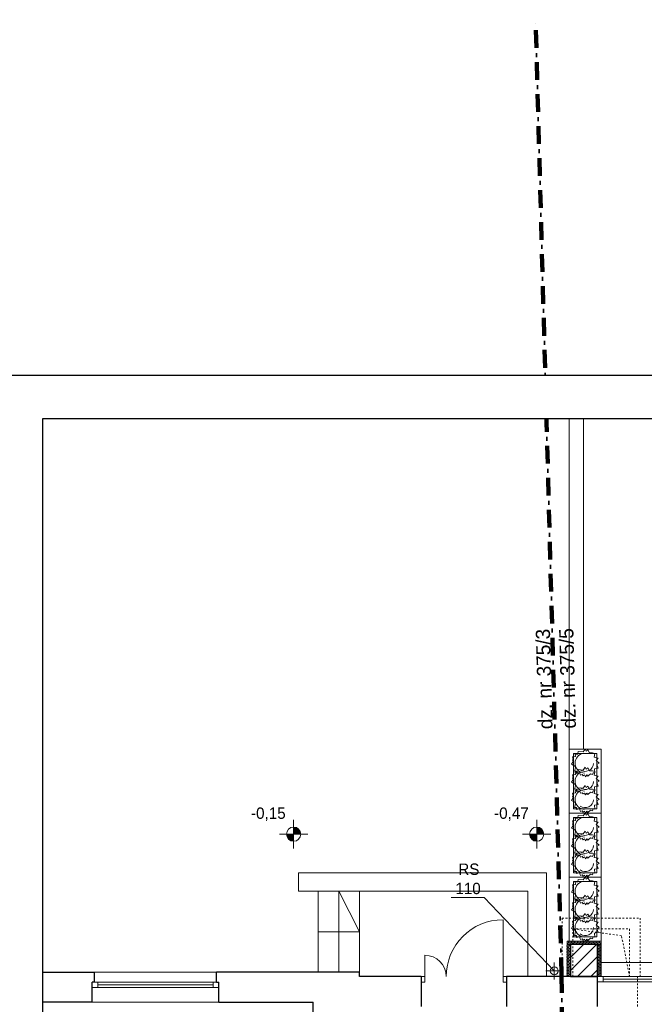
# Model space of a CAD drawing. Extents: x -220312 to -8310, y -91840 to 81907.
# Tile 30 of 128: x -198612 to -189825, y 2255 to 16110. Entities that reach past the tile are written whole.
import ezdxf

# ---------------------------------------------------------------- set-up
doc = ezdxf.new("R2010")
doc.units = 0
doc.header["$MEASUREMENT"] = 0
doc.set_wipeout_variables(frame=1)
doc.linetypes.add('Hidden Line', pattern=[50, 25, -25])
doc.linetypes.add('Kreski i kropki', pattern=[450, 250, -100, 0, -100])
doc.layers.add('#kan_san-op', color=34, linetype='Continuous')
for name, color, linetype, lineweight in [('#ks', 34, 'Continuous', 30), ('Arch schody_Nr_Pióra__21', 7, 'Continuous', 9), ('Arch wyburzenia_Nr_Pióra__46', 5, 'Continuous', 13), ('Arch ściany nośne_Nr_Pióra__21', 7, 'Continuous', 9), ('Arch ściany nośne_Nr_Pióra__27', 7, 'Continuous', 30), ('INWENT KONST. DREWNIANA_Nr_Pióra__20', 1, 'Continuous', 100), ('INWENT OPISY_Nr_Pióra__21', 7, 'Continuous', 9), ('INWENT RURY SPUSTOWE_Nr_Pióra__21', 7, 'Continuous', 9), ('INWENT RZĘDNE_Nr_Pióra__21', 7, 'Continuous', 9), ('INWENT. DRZWI_Nr_Pióra__5', 7, 'Continuous', 13), ('INWENT. OKNA_Nr_Pióra__5', 7, 'Continuous', 13), ('INWENT.ŚCIANY_Nr_Pióra__1', 7, 'Continuous', 25), ('INWENT.ŚCIANY_Nr_Pióra__101', 8, 'Continuous', 13), ('INWENT.ŚCIANY_Nr_Pióra__5', 7, 'Continuous', 13), ('PODKŁAD', 252, 'Continuous', 35), ('RAMKA', 255, 'Continuous', 35)]:
    doc.layers.add(name, color=color, linetype=linetype, lineweight=lineweight)
for name, color, linetype, lineweight, true_color in [('Arch ocieplenie_Nr_Pióra__24', 7, 'Continuous', 9, 0x029e21), ('Arch okna_Nr_Pióra__4', 7, 'Continuous', 9, 0x029e21), ('Arch wyposarzenie_Nr_Pióra__4', 7, 'Continuous', 9, 0x029e21)]:
    doc.layers.add(name, color=color, linetype=linetype, lineweight=lineweight, true_color=true_color)
doc.styles.add('GENERATED_STYLE_2', font='txt')
doc.styles.add('GENERATED_STYLE_6', font='txt')

# ---------------------------------------------------------------- blocks, each defined once
blk = doc.blocks.new('parter')
at = {"layer": 'Arch ściany nośne_Nr_Pióra__21', "linetype": 'Continuous'}
h = blk.add_hatch(dxfattribs=at)
h.set_pattern_fill('Common_Brick', color=252, style=0, pattern_type=2)
h.set_pattern_definition([(45, (0, 0), (-91.92388, 91.92388), [])])
h.paths.add_polyline_path([(-190482, 2645), (-190482, 3095), (-190862, 3095), (-190862, 2645)], flags=0)
at = {"layer": 'INWENT RZĘDNE_Nr_Pióra__21', "linetype": 'Continuous'}
for points in [[(-194759, 4649), (-194659, 4649), (-194666, 4687), (-194688, 4720), (-194720, 4741), (-194759, 4749)], [(-191338, 4649), (-191238, 4649), (-191246, 4687), (-191267, 4720), (-191300, 4741), (-191338, 4749)], [(-194759, 4649), (-194859, 4649), (-194851, 4611), (-194829, 4578), (-194797, 4556), (-194759, 4549)], [(-191338, 4649), (-191438, 4649), (-191431, 4611), (-191409, 4578), (-191376, 4556), (-191338, 4549)]]:
    blk.add_hatch(color=252, dxfattribs=at).paths.add_polyline_path(points, flags=0)
at = {"layer": 'Arch ocieplenie_Nr_Pióra__24', "color": 252, "linetype": 'Continuous'}
for p, q in [((-190912, 3130), (-190903, 3110)), ((-190901, 3110), (-190892, 3130)), ((-190877, 3085), (-190897, 3094)), ((-190897, 3074), (-190877, 3083)), ((-190877, 3064), (-190897, 3073)), ((-190897, 3053), (-190877, 3062)), ((-190877, 3042), (-190897, 3051)), ((-190891, 3130), (-190882, 3110)), ((-190880, 3110), (-190872, 3130)), ((-190870, 3130), (-190861, 3110)), ((-190859, 3110), (-190851, 3130)), ((-190849, 3130), (-190840, 3110)), ((-190838, 3110), (-190830, 3130)), ((-190828, 3130), (-190819, 3110)), ((-190818, 3110), (-190809, 3130)), ((-190807, 3130), (-190798, 3110)), ((-190797, 3110), (-190788, 3130)), ((-190786, 3130), (-190778, 3110)), ((-190776, 3110), (-190767, 3130)), ((-190765, 3130), (-190757, 3110)), ((-190755, 3110), (-190746, 3130)), ((-190745, 3130), (-190736, 3110)), ((-190734, 3110), (-190725, 3130)), ((-190724, 3130), (-190715, 3110)), ((-190713, 3110), (-190705, 3130)), ((-190703, 3130), (-190694, 3110)), ((-190692, 3110), (-190684, 3130)), ((-190682, 3130), (-190673, 3110)), ((-190672, 3110), (-190663, 3130)), ((-190661, 3130), (-190652, 3110)), ((-190651, 3110), (-190642, 3130)), ((-190640, 3130), (-190632, 3110)), ((-190630, 3110), (-190621, 3130)), ((-190619, 3130), (-190611, 3110)), ((-190609, 3110), (-190600, 3130)), ((-190598, 3130), (-190590, 3110)), ((-190588, 3110), (-190579, 3130)), ((-190578, 3130), (-190569, 3110)), ((-190567, 3110), (-190558, 3130)), ((-190557, 3130), (-190548, 3110)), ((-190546, 3110), (-190538, 3130)), ((-190536, 3130), (-190527, 3110)), ((-190525, 3110), (-190517, 3130)), ((-190515, 3130), (-190506, 3110)), ((-190505, 3110), (-190496, 3130)), ((-190494, 3130), (-190485, 3110)), ((-190484, 3110), (-190475, 3130)), ((-190473, 3130), (-190465, 3110)), ((-190467, 3085), (-190447, 3094)), ((-190447, 3074), (-190467, 3083)), ((-190467, 3064), (-190447, 3073)), ((-190447, 3053), (-190467, 3062)), ((-190467, 3042), (-190447, 3051)), ((-190463, 3110), (-190454, 3130)), ((-190452, 3130), (-190444, 3110)), ((-190442, 3110), (-190433, 3130)), ((-190897, 3031), (-190877, 3040)), ((-190877, 3021), (-190897, 3030)), ((-190897, 3010), (-190877, 3019)), ((-190877, 2999), (-190897, 3008)), ((-190897, 2989), (-190877, 2998)), ((-190877, 2978), (-190897, 2987)), ((-190897, 2967), (-190877, 2976)), ((-190877, 2956), (-190897, 2965)), ((-190897, 2946), (-190877, 2955)), ((-190877, 2935), (-190897, 2944)), ((-190897, 2924), (-190877, 2933)), ((-190877, 2914), (-190897, 2923)), ((-190897, 2903), (-190877, 2912)), ((-190447, 3031), (-190467, 3040)), ((-190467, 3021), (-190447, 3030)), ((-190447, 3010), (-190467, 3019)), ((-190467, 2999), (-190447, 3008)), ((-190447, 2989), (-190467, 2998)), ((-190467, 2978), (-190447, 2987)), ((-190447, 2967), (-190467, 2976)), ((-190467, 2956), (-190447, 2965)), ((-190447, 2946), (-190467, 2955)), ((-190467, 2935), (-190447, 2944)), ((-190447, 2924), (-190467, 2933)), ((-190467, 2914), (-190447, 2923)), ((-190447, 2903), (-190467, 2912)), ((-190877, 2892), (-190897, 2901)), ((-190897, 2881), (-190877, 2890)), ((-190877, 2871), (-190897, 2880)), ((-190897, 2860), (-190877, 2869)), ((-190877, 2849), (-190897, 2858)), ((-190897, 2839), (-190877, 2848)), ((-190877, 2828), (-190897, 2837)), ((-190897, 2817), (-190877, 2826)), ((-190877, 2806), (-190897, 2815)), ((-190897, 2796), (-190877, 2805)), ((-190877, 2785), (-190897, 2794)), ((-190897, 2774), (-190877, 2783)), ((-190877, 2764), (-190897, 2773)), ((-190467, 2892), (-190447, 2901)), ((-190447, 2881), (-190467, 2890)), ((-190467, 2871), (-190447, 2880)), ((-190447, 2860), (-190467, 2869)), ((-190467, 2849), (-190447, 2858)), ((-190447, 2839), (-190467, 2848)), ((-190467, 2828), (-190447, 2837)), ((-190447, 2817), (-190467, 2826)), ((-190467, 2806), (-190447, 2815)), ((-190447, 2796), (-190467, 2805)), ((-190467, 2785), (-190447, 2794)), ((-190447, 2774), (-190467, 2783)), ((-190467, 2764), (-190447, 2773)), ((-190897, 2753), (-190877, 2762)), ((-190877, 2742), (-190897, 2751)), ((-190897, 2731), (-190877, 2740)), ((-190877, 2721), (-190897, 2730)), ((-190897, 2710), (-190877, 2719)), ((-190877, 2699), (-190897, 2708)), ((-190897, 2689), (-190877, 2698)), ((-190877, 2678), (-190897, 2687)), ((-190897, 2667), (-190877, 2676)), ((-190877, 2656), (-190897, 2665)), ((-190897, 2646), (-190877, 2655)), ((-190447, 2753), (-190467, 2762)), ((-190467, 2742), (-190447, 2751)), ((-190447, 2731), (-190467, 2740)), ((-190467, 2721), (-190447, 2730)), ((-190447, 2710), (-190467, 2719)), ((-190467, 2699), (-190447, 2708)), ((-190447, 2689), (-190467, 2698)), ((-190467, 2678), (-190447, 2687)), ((-190447, 2667), (-190467, 2676)), ((-190467, 2656), (-190447, 2665)), ((-190447, 2646), (-190467, 2655))]:
    blk.add_line(p, q, dxfattribs=at)
for centre, major_axis, ratio, start_param, end_param in [((-190902, 3134), (0, 10.6), 0.981276, 4.299595, 8.266775), ((-190902, 3084), (0, 10.7), 0.992498, 5.870392, 9.837571), ((-190902, 3063), (0, 10.7), 0.992498, 5.870392, 9.837571), ((-190902, 3041), (0, 10.7), 0.992498, 5.870392, 9.837571), ((-190912, 3105), (0, 10.6), 0.981276, 3.141593, 5.125182), ((-190892, 3105), (0, 10.6), 0.981276, 1.158004, 5.125183), ((-190881, 3134), (0, 10.6), 0.981276, 4.299595, 8.266775), ((-190871, 3105), (0, 10.6), 0.981276, 1.158004, 5.125183), ((-190873, 3095), (0, 10.7), 0.992498, 2.7288, 4.712389), ((-190873, 3073), (0, 10.7), 0.992498, 2.7288, 6.695979), ((-190873, 3052), (0, 10.7), 0.992498, 2.7288, 6.695979), ((-190860, 3134), (0, 10.6), 0.981276, 4.299595, 8.266775), ((-190850, 3105), (0, 10.6), 0.981276, 1.158004, 5.125183), ((-190839, 3134), (0, 10.6), 0.981276, 4.299595, 8.266775), ((-190829, 3105), (0, 10.6), 0.981276, 1.158004, 5.125183), ((-190818, 3134), (0, 10.6), 0.981276, 4.299595, 8.266775), ((-190808, 3105), (0, 10.6), 0.981276, 1.158004, 5.125183), ((-190798, 3134), (0, 10.6), 0.981276, 4.299595, 8.266775), ((-190787, 3105), (0, 10.6), 0.981276, 1.158004, 5.125183), ((-190777, 3134), (0, 10.6), 0.981276, 4.299595, 8.266775), ((-190766, 3105), (0, 10.6), 0.981276, 1.158004, 5.125183), ((-190756, 3134), (0, 10.6), 0.981276, 4.299595, 8.266775), ((-190745, 3105), (0, 10.6), 0.981276, 1.158004, 5.125183), ((-190735, 3134), (0, 10.6), 0.981276, 4.299595, 8.266775), ((-190725, 3105), (0, 10.6), 0.981276, 1.158004, 5.125183), ((-190714, 3134), (0, 10.6), 0.981276, 4.299595, 8.266775), ((-190704, 3105), (0, 10.6), 0.981276, 1.158004, 5.125183), ((-190693, 3134), (0, 10.6), 0.981276, 4.299595, 8.266775), ((-190683, 3105), (0, 10.6), 0.981276, 1.158004, 5.125183), ((-190672, 3134), (0, 10.6), 0.981276, 4.299595, 8.266775), ((-190662, 3105), (0, 10.6), 0.981276, 1.158004, 5.125183), ((-190652, 3134), (0, 10.6), 0.981276, 4.299595, 8.266775), ((-190641, 3105), (0, 10.6), 0.981276, 1.158004, 5.125183), ((-190631, 3134), (0, 10.6), 0.981276, 4.299595, 8.266775), ((-190620, 3105), (0, 10.6), 0.981276, 1.158004, 5.125183), ((-190610, 3134), (0, 10.6), 0.981276, 4.299595, 8.266775), ((-190599, 3105), (0, 10.6), 0.981276, 1.158004, 5.125183), ((-190589, 3134), (0, 10.6), 0.981276, 4.299595, 8.266775), ((-190578, 3105), (0, 10.6), 0.981276, 1.158004, 5.125183), ((-190568, 3134), (0, 10.6), 0.981276, 4.299595, 8.266775), ((-190558, 3105), (0, 10.6), 0.981276, 1.158004, 5.125183), ((-190547, 3134), (0, 10.6), 0.981276, 4.299595, 8.266775), ((-190537, 3105), (0, 10.6), 0.981276, 1.158004, 5.125183), ((-190526, 3134), (0, 10.6), 0.981276, 4.299595, 8.266775), ((-190516, 3105), (0, 10.6), 0.981276, 1.158004, 5.125183), ((-190505, 3134), (0, 10.6), 0.981276, 4.299595, 8.266775), ((-190495, 3105), (0, 10.6), 0.981276, 1.158004, 5.125183), ((-190485, 3134), (0, 10.6), 0.981276, 4.299595, 8.266775), ((-190474, 3105), (0, 10.6), 0.981276, 1.158004, 5.125183), ((-190472, 3073), (0, 10.7), 0.992498, 5.870392, 9.837571), ((-190472, 3052), (0, 10.7), 0.992498, 5.870392, 9.837571), ((-190472, 3095), (0, 10.7), 0.992498, 1.570796, 3.554385), ((-190464, 3134), (0, 10.6), 0.981276, 4.299595, 8.266775), ((-190453, 3105), (0, 10.6), 0.981276, 1.158004, 5.125183), ((-190443, 3134), (0, 10.6), 0.981276, 4.299595, 8.266775), ((-190443, 3084), (0, 10.7), 0.992498, 2.728799, 6.695979), ((-190443, 3063), (0, 10.7), 0.992498, 2.728799, 6.695979), ((-190443, 3041), (0, 10.7), 0.992498, 2.728799, 6.695979), ((-190432, 3105), (0, 10.6), 0.981276, 1.158004, 3.141593), ((-190902, 3020), (0, 10.7), 0.992498, 5.870392, 9.837571), ((-190902, 2998), (0, 10.7), 0.992498, 5.870392, 9.837571), ((-190902, 2977), (0, 10.7), 0.992498, 5.870392, 9.837571), ((-190902, 2956), (0, 10.7), 0.992498, 5.870392, 9.837571), ((-190902, 2934), (0, 10.7), 0.992498, 5.870392, 9.837571), ((-190902, 2913), (0, 10.7), 0.992498, 5.870392, 9.837571), ((-190873, 3031), (0, 10.7), 0.992498, 2.7288, 6.695979), ((-190873, 3009), (0, 10.7), 0.992498, 2.7288, 6.695979), ((-190873, 2988), (0, 10.7), 0.992498, 2.7288, 6.695979), ((-190873, 2966), (0, 10.7), 0.992498, 2.7288, 6.695979), ((-190873, 2945), (0, 10.7), 0.992498, 2.7288, 6.695979), ((-190873, 2923), (0, 10.7), 0.992498, 2.7288, 6.695979), ((-190873, 2902), (0, 10.7), 0.992498, 2.7288, 6.695979), ((-190472, 3031), (0, 10.7), 0.992498, 5.870392, 9.837571), ((-190472, 3009), (0, 10.7), 0.992498, 5.870392, 9.837571), ((-190472, 2988), (0, 10.7), 0.992498, 5.870392, 9.837571), ((-190472, 2966), (0, 10.7), 0.992498, 5.870392, 9.837571), ((-190472, 2945), (0, 10.7), 0.992498, 5.870392, 9.837571), ((-190472, 2923), (0, 10.7), 0.992498, 5.870392, 9.837571), ((-190472, 2902), (0, 10.7), 0.992498, 5.870392, 9.837571), ((-190443, 3020), (0, 10.7), 0.992498, 2.728799, 6.695979), ((-190443, 2998), (0, 10.7), 0.992498, 2.728799, 6.695979), ((-190443, 2977), (0, 10.7), 0.992498, 2.728799, 6.695979), ((-190443, 2956), (0, 10.7), 0.992498, 2.728799, 6.695979), ((-190443, 2934), (0, 10.7), 0.992498, 2.728799, 6.695979), ((-190443, 2913), (0, 10.7), 0.992498, 2.728799, 6.695979), ((-190902, 2891), (0, 10.7), 0.992498, 5.870392, 9.837571), ((-190902, 2870), (0, 10.7), 0.992498, 5.870392, 9.837571), ((-190902, 2848), (0, 10.7), 0.992498, 5.870392, 9.837571), ((-190902, 2827), (0, 10.7), 0.992498, 5.870392, 9.837571), ((-190902, 2806), (0, 10.7), 0.992498, 5.870392, 9.837571), ((-190902, 2784), (0, 10.7), 0.992498, 5.870392, 9.837571), ((-190902, 2763), (0, 10.7), 0.992498, 5.870392, 9.837571), ((-190873, 2881), (0, 10.7), 0.992498, 2.7288, 6.695979), ((-190873, 2859), (0, 10.7), 0.992498, 2.7288, 6.695979), ((-190873, 2838), (0, 10.7), 0.992498, 2.7288, 6.695979), ((-190873, 2816), (0, 10.7), 0.992498, 2.7288, 6.695979), ((-190873, 2795), (0, 10.7), 0.992498, 2.7288, 6.695979), ((-190873, 2773), (0, 10.7), 0.992498, 2.7288, 6.695979), ((-190472, 2881), (0, 10.7), 0.992498, 5.870392, 9.837571), ((-190472, 2859), (0, 10.7), 0.992498, 5.870392, 9.837571), ((-190472, 2838), (0, 10.7), 0.992498, 5.870392, 9.837571), ((-190472, 2816), (0, 10.7), 0.992498, 5.870392, 9.837571), ((-190472, 2795), (0, 10.7), 0.992498, 5.870392, 9.837571), ((-190472, 2773), (0, 10.7), 0.992498, 5.870392, 9.837571), ((-190443, 2891), (0, 10.7), 0.992498, 2.728799, 6.695979), ((-190443, 2870), (0, 10.7), 0.992498, 2.728799, 6.695979), ((-190443, 2848), (0, 10.7), 0.992498, 2.728799, 6.695979), ((-190443, 2827), (0, 10.7), 0.992498, 2.728799, 6.695979), ((-190443, 2806), (0, 10.7), 0.992498, 2.728799, 6.695979), ((-190443, 2784), (0, 10.7), 0.992498, 2.728799, 6.695979), ((-190443, 2763), (0, 10.7), 0.992498, 2.728799, 6.695979), ((-190902, 2741), (0, 10.7), 0.992498, 5.870392, 9.837571), ((-190902, 2720), (0, 10.7), 0.992498, 5.870392, 9.837571), ((-190902, 2698), (0, 10.7), 0.992498, 5.870392, 9.837571), ((-190902, 2677), (0, 10.7), 0.992498, 5.870392, 9.837571), ((-190902, 2656), (0, 10.7), 0.992498, 5.870392, 9.837571), ((-190873, 2752), (0, 10.7), 0.992498, 2.7288, 6.695979), ((-190873, 2731), (0, 10.7), 0.992498, 2.7288, 6.695979), ((-190873, 2709), (0, 10.7), 0.992498, 2.7288, 6.695979), ((-190873, 2688), (0, 10.7), 0.992498, 2.7288, 6.695979), ((-190873, 2666), (0, 10.7), 0.992498, 2.7288, 6.695979), ((-190873, 2645), (0, 10.7), 0.992498, 4.712389, 6.695979), ((-190472, 2752), (0, 10.7), 0.992498, 5.870392, 9.837571), ((-190472, 2731), (0, 10.7), 0.992498, 5.870392, 9.837571), ((-190472, 2709), (0, 10.7), 0.992498, 5.870392, 9.837571), ((-190472, 2688), (0, 10.7), 0.992498, 5.870392, 9.837571), ((-190472, 2666), (0, 10.7), 0.992498, 5.870392, 9.837571), ((-190472, 2645), (0, 10.7), 0.992498, 5.870392, 7.853982), ((-190443, 2741), (0, 10.7), 0.992498, 2.728799, 6.695979), ((-190443, 2720), (0, 10.7), 0.992498, 2.728799, 6.695979), ((-190443, 2698), (0, 10.7), 0.992498, 2.728799, 6.695979), ((-190443, 2677), (0, 10.7), 0.992498, 2.728799, 6.695979), ((-190443, 2656), (0, 10.7), 0.992498, 2.728799, 6.695979)]:
    blk.add_ellipse(centre, major_axis=major_axis, ratio=ratio, start_param=start_param, end_param=end_param, dxfattribs=at)
at = {"layer": 'Arch okna_Nr_Pióra__4', "color": 252, "linetype": 'Continuous'}
for p, q in [((-190432, 2845), (-188222, 2845)), ((-190482, 2645), (-188172, 2645)), ((-190402, 2570), (-190402, 2645)), ((-190482, 2570), (-188172, 2570)), ((-190402, 2607), (-188252, 2607))]:
    blk.add_line(p, q, dxfattribs=at)
at = {"layer": 'Arch schody_Nr_Pióra__21', "color": 252, "linetype": 'Continuous'}
for p, q in [((-190882, 10595), (-190882, 5845)), ((-190682, 10595), (-190682, 5845)), ((-190432, 5845), (-190882, 5845)), ((-190882, 5845), (-190882, 4945)), ((-190432, 4945), (-190432, 5845)), ((-190822, 5785), (-190822, 5005)), ((-190492, 5785), (-190822, 5785)), ((-190492, 5005), (-190492, 5785)), ((-190822, 5005), (-190492, 5005)), ((-190432, 4945), (-190882, 4945)), ((-190432, 4945), (-190882, 4945)), ((-190882, 4945), (-190882, 4045)), ((-190822, 4885), (-190822, 4105)), ((-190492, 4885), (-190822, 4885)), ((-190492, 4105), (-190492, 4885)), ((-190432, 4045), (-190432, 4945)), ((-190432, 4045), (-190882, 4045)), ((-190432, 4045), (-190882, 4045)), ((-190882, 4045), (-190882, 3145)), ((-190822, 4105), (-190492, 4105)), ((-190432, 3145), (-190432, 4045)), ((-190822, 3985), (-190822, 3205)), ((-190492, 3985), (-190822, 3985)), ((-190492, 3205), (-190492, 3985)), ((-190822, 3205), (-190492, 3205)), ((-190432, 3145), (-190882, 3145))]:
    blk.add_line(p, q, dxfattribs=at)
at = {"layer": 'Arch wyburzenia_Nr_Pióra__46', "color": 252, "linetype": 'Continuous'}
for p, q in [((-190912, 3145), (-190912, 2645)), ((-190432, 3145), (-190912, 3145)), ((-190432, 2645), (-190432, 3145))]:
    blk.add_line(p, q, dxfattribs=at)
at = {"layer": 'Arch wyposarzenie_Nr_Pióra__4', "color": 252, "linetype": 'Continuous'}
for p, q in [((-190686, 5807), (-190659, 5845)), ((-190659, 5845), (-190642, 5817)), ((-190642, 5817), (-190618, 5836)), ((-190618, 5836), (-190597, 5795)), ((-190837, 5737), (-190792, 5743)), ((-190825, 5699), (-190837, 5737)), ((-190837, 5692), (-190825, 5699)), ((-190825, 5673), (-190837, 5692)), ((-190797, 5776), (-190761, 5776)), ((-190792, 5743), (-190797, 5776)), ((-190761, 5783), (-190757, 5812)), ((-190761, 5776), (-190761, 5783)), ((-190757, 5812), (-190686, 5807)), ((-190597, 5795), (-190555, 5793)), ((-190555, 5793), (-190523, 5785)), ((-190523, 5785), (-190530, 5733)), ((-190530, 5733), (-190473, 5720)), ((-190473, 5720), (-190501, 5685)), ((-190501, 5685), (-190459, 5647)), ((-190848, 5634), (-190825, 5673)), ((-190804, 5608), (-190848, 5634)), ((-190807, 5535), (-190794, 5584)), ((-190794, 5584), (-190804, 5608)), ((-190761, 5529), (-190757, 5558)), ((-190757, 5558), (-190686, 5552)), ((-190686, 5552), (-190659, 5590)), ((-190659, 5590), (-190642, 5562)), ((-190642, 5562), (-190618, 5582)), ((-190618, 5582), (-190597, 5540)), ((-190476, 5578), (-190524, 5568)), ((-190524, 5568), (-190523, 5511)), ((-190459, 5647), (-190492, 5628)), ((-190492, 5628), (-190476, 5578)), ((-190848, 5379), (-190825, 5419)), ((-190837, 5482), (-190792, 5488)), ((-190825, 5445), (-190837, 5482)), ((-190837, 5437), (-190825, 5445)), ((-190825, 5419), (-190837, 5437)), ((-190779, 5535), (-190807, 5535)), ((-190792, 5488), (-190797, 5522)), ((-190797, 5522), (-190761, 5522)), ((-190779, 5505), (-190779, 5535)), ((-190735, 5515), (-190779, 5505)), ((-190761, 5522), (-190761, 5529)), ((-190723, 5479), (-190735, 5515)), ((-190697, 5487), (-190723, 5479)), ((-190685, 5470), (-190697, 5487)), ((-190665, 5482), (-190685, 5470)), ((-190650, 5455), (-190665, 5482)), ((-190632, 5482), (-190650, 5455)), ((-190619, 5463), (-190632, 5482)), ((-190582, 5497), (-190619, 5463)), ((-190597, 5540), (-190555, 5539)), ((-190556, 5487), (-190582, 5497)), ((-190546, 5514), (-190556, 5487)), ((-190555, 5539), (-190523, 5530)), ((-190523, 5511), (-190546, 5514)), ((-190523, 5530), (-190530, 5479)), ((-190530, 5479), (-190473, 5466)), ((-190473, 5466), (-190501, 5431)), ((-190501, 5431), (-190459, 5393)), ((-190804, 5354), (-190848, 5379)), ((-190807, 5281), (-190794, 5330)), ((-190779, 5280), (-190807, 5281)), ((-190794, 5330), (-190804, 5354)), ((-190797, 5265), (-190761, 5266)), ((-190792, 5232), (-190797, 5265)), ((-190779, 5250), (-190779, 5280)), ((-190761, 5273), (-190757, 5302)), ((-190761, 5266), (-190761, 5273)), ((-190757, 5302), (-190686, 5296)), ((-190686, 5296), (-190659, 5334)), ((-190659, 5334), (-190642, 5306)), ((-190642, 5306), (-190618, 5325)), ((-190618, 5325), (-190597, 5284)), ((-190597, 5284), (-190555, 5283)), ((-190555, 5283), (-190523, 5274)), ((-190523, 5274), (-190530, 5223)), ((-190476, 5324), (-190524, 5313)), ((-190524, 5313), (-190523, 5257)), ((-190459, 5393), (-190492, 5374)), ((-190492, 5374), (-190476, 5324)), ((-190848, 5123), (-190825, 5162)), ((-190837, 5226), (-190792, 5232)), ((-190825, 5189), (-190837, 5226)), ((-190837, 5181), (-190825, 5189)), ((-190825, 5162), (-190837, 5181)), ((-190735, 5260), (-190779, 5250)), ((-190723, 5225), (-190735, 5260)), ((-190697, 5233), (-190723, 5225)), ((-190685, 5215), (-190697, 5233)), ((-190665, 5228), (-190685, 5215)), ((-190650, 5201), (-190665, 5228)), ((-190632, 5228), (-190650, 5201)), ((-190619, 5209), (-190632, 5228)), ((-190582, 5242), (-190619, 5209)), ((-190556, 5233), (-190582, 5242)), ((-190546, 5260), (-190556, 5233)), ((-190523, 5257), (-190546, 5260)), ((-190530, 5223), (-190473, 5209)), ((-190473, 5209), (-190501, 5175)), ((-190501, 5175), (-190459, 5137)), ((-190459, 5137), (-190492, 5117)), ((-190804, 5098), (-190848, 5123)), ((-190807, 5025), (-190794, 5074)), ((-190779, 5024), (-190807, 5025)), ((-190794, 5074), (-190804, 5098)), ((-190779, 4994), (-190779, 5024)), ((-190735, 5004), (-190779, 4994)), ((-190723, 4969), (-190735, 5004)), ((-190546, 5004), (-190556, 4977)), ((-190523, 5000), (-190546, 5004)), ((-190476, 5068), (-190524, 5057)), ((-190524, 5057), (-190523, 5000)), ((-190492, 5117), (-190476, 5068)), ((-190797, 4876), (-190761, 4876)), ((-190792, 4843), (-190797, 4876)), ((-190761, 4883), (-190757, 4912)), ((-190761, 4876), (-190761, 4883)), ((-190757, 4912), (-190686, 4907)), ((-190697, 4977), (-190723, 4969)), ((-190685, 4959), (-190697, 4977)), ((-190686, 4907), (-190659, 4945)), ((-190665, 4972), (-190685, 4959)), ((-190650, 4945), (-190665, 4972)), ((-190659, 4945), (-190642, 4917)), ((-190632, 4972), (-190650, 4945)), ((-190642, 4917), (-190618, 4936)), ((-190619, 4953), (-190632, 4972)), ((-190582, 4986), (-190619, 4953)), ((-190618, 4936), (-190597, 4895)), ((-190597, 4895), (-190555, 4893)), ((-190556, 4977), (-190582, 4986)), ((-190555, 4893), (-190523, 4885)), ((-190523, 4885), (-190530, 4833)), ((-190848, 4734), (-190825, 4773)), ((-190804, 4708), (-190848, 4734)), ((-190837, 4837), (-190792, 4843)), ((-190825, 4799), (-190837, 4837)), ((-190837, 4792), (-190825, 4799)), ((-190825, 4773), (-190837, 4792)), ((-190530, 4833), (-190473, 4820)), ((-190473, 4820), (-190501, 4785)), ((-190501, 4785), (-190459, 4747)), ((-190459, 4747), (-190492, 4728)), ((-190492, 4728), (-190476, 4678)), ((-190837, 4582), (-190792, 4588)), ((-190825, 4545), (-190837, 4582)), ((-190807, 4635), (-190794, 4684)), ((-190779, 4635), (-190807, 4635)), ((-190794, 4684), (-190804, 4708)), ((-190792, 4588), (-190797, 4622)), ((-190797, 4622), (-190761, 4622)), ((-190779, 4605), (-190779, 4635)), ((-190735, 4615), (-190779, 4605)), ((-190761, 4629), (-190757, 4658)), ((-190761, 4622), (-190761, 4629)), ((-190757, 4658), (-190686, 4652)), ((-190723, 4579), (-190735, 4615)), ((-190697, 4587), (-190723, 4579)), ((-190685, 4570), (-190697, 4587)), ((-190686, 4652), (-190659, 4690)), ((-190665, 4582), (-190685, 4570)), ((-190650, 4555), (-190665, 4582)), ((-190659, 4690), (-190642, 4662)), ((-190632, 4582), (-190650, 4555)), ((-190642, 4662), (-190618, 4682)), ((-190619, 4563), (-190632, 4582)), ((-190582, 4597), (-190619, 4563)), ((-190618, 4682), (-190597, 4640)), ((-190597, 4640), (-190555, 4639)), ((-190556, 4587), (-190582, 4597)), ((-190546, 4614), (-190556, 4587)), ((-190555, 4639), (-190523, 4630)), ((-190523, 4611), (-190546, 4614)), ((-190523, 4630), (-190530, 4579)), ((-190530, 4579), (-190473, 4566)), ((-190476, 4678), (-190524, 4668)), ((-190524, 4668), (-190523, 4611)), ((-190848, 4479), (-190825, 4519)), ((-190804, 4454), (-190848, 4479)), ((-190837, 4537), (-190825, 4545)), ((-190825, 4519), (-190837, 4537)), ((-190794, 4430), (-190804, 4454)), ((-190686, 4396), (-190659, 4434)), ((-190659, 4434), (-190642, 4406)), ((-190473, 4566), (-190501, 4531)), ((-190501, 4531), (-190459, 4493)), ((-190459, 4493), (-190492, 4474)), ((-190492, 4474), (-190476, 4424)), ((-190837, 4326), (-190792, 4332)), ((-190825, 4289), (-190837, 4326)), ((-190807, 4381), (-190794, 4430)), ((-190779, 4380), (-190807, 4381)), ((-190797, 4365), (-190761, 4366)), ((-190792, 4332), (-190797, 4365)), ((-190779, 4350), (-190779, 4380)), ((-190735, 4360), (-190779, 4350)), ((-190761, 4373), (-190757, 4402)), ((-190761, 4366), (-190761, 4373)), ((-190757, 4402), (-190686, 4396)), ((-190723, 4325), (-190735, 4360)), ((-190697, 4333), (-190723, 4325)), ((-190685, 4315), (-190697, 4333)), ((-190665, 4328), (-190685, 4315)), ((-190650, 4301), (-190665, 4328)), ((-190632, 4328), (-190650, 4301)), ((-190642, 4406), (-190618, 4425)), ((-190619, 4309), (-190632, 4328)), ((-190582, 4342), (-190619, 4309)), ((-190618, 4425), (-190597, 4384)), ((-190597, 4384), (-190555, 4383)), ((-190556, 4333), (-190582, 4342)), ((-190546, 4360), (-190556, 4333)), ((-190555, 4383), (-190523, 4374)), ((-190523, 4357), (-190546, 4360)), ((-190523, 4374), (-190530, 4323)), ((-190530, 4323), (-190473, 4309)), ((-190476, 4424), (-190524, 4413)), ((-190524, 4413), (-190523, 4357)), ((-190473, 4309), (-190501, 4275)), ((-190848, 4223), (-190825, 4262)), ((-190804, 4198), (-190848, 4223)), ((-190837, 4281), (-190825, 4289)), ((-190825, 4262), (-190837, 4281)), ((-190807, 4125), (-190794, 4174)), ((-190794, 4174), (-190804, 4198)), ((-190476, 4168), (-190524, 4157)), ((-190524, 4157), (-190523, 4100)), ((-190501, 4275), (-190459, 4237)), ((-190459, 4237), (-190492, 4217)), ((-190492, 4217), (-190476, 4168)), ((-190779, 4124), (-190807, 4125)), ((-190779, 4094), (-190779, 4124)), ((-190735, 4104), (-190779, 4094)), ((-190723, 4069), (-190735, 4104)), ((-190697, 4077), (-190723, 4069)), ((-190685, 4059), (-190697, 4077)), ((-190686, 4007), (-190659, 4045)), ((-190665, 4072), (-190685, 4059)), ((-190650, 4045), (-190665, 4072)), ((-190659, 4045), (-190642, 4017)), ((-190632, 4072), (-190650, 4045)), ((-190642, 4017), (-190618, 4036)), ((-190619, 4053), (-190632, 4072)), ((-190582, 4086), (-190619, 4053)), ((-190618, 4036), (-190597, 3995)), ((-190556, 4077), (-190582, 4086)), ((-190546, 4104), (-190556, 4077)), ((-190523, 4100), (-190546, 4104)), ((-190837, 3937), (-190792, 3943)), ((-190825, 3899), (-190837, 3937)), ((-190837, 3892), (-190825, 3899)), ((-190825, 3873), (-190837, 3892)), ((-190797, 3976), (-190761, 3976)), ((-190792, 3943), (-190797, 3976)), ((-190761, 3983), (-190757, 4012)), ((-190761, 3976), (-190761, 3983)), ((-190757, 4012), (-190686, 4007)), ((-190597, 3995), (-190555, 3993)), ((-190555, 3993), (-190523, 3985)), ((-190523, 3985), (-190530, 3933)), ((-190530, 3933), (-190473, 3920)), ((-190473, 3920), (-190501, 3885)), ((-190501, 3885), (-190459, 3847)), ((-190848, 3834), (-190825, 3873)), ((-190804, 3808), (-190848, 3834)), ((-190807, 3735), (-190794, 3784)), ((-190794, 3784), (-190804, 3808)), ((-190761, 3729), (-190757, 3758)), ((-190757, 3758), (-190686, 3752)), ((-190686, 3752), (-190659, 3790)), ((-190659, 3790), (-190642, 3762)), ((-190642, 3762), (-190618, 3782)), ((-190618, 3782), (-190597, 3740)), ((-190476, 3778), (-190524, 3768)), ((-190524, 3768), (-190523, 3711)), ((-190459, 3847), (-190492, 3828)), ((-190492, 3828), (-190476, 3778)), ((-190848, 3579), (-190825, 3619)), ((-190837, 3682), (-190792, 3688)), ((-190825, 3645), (-190837, 3682)), ((-190837, 3637), (-190825, 3645)), ((-190825, 3619), (-190837, 3637)), ((-190779, 3735), (-190807, 3735)), ((-190792, 3688), (-190797, 3722)), ((-190797, 3722), (-190761, 3722)), ((-190779, 3705), (-190779, 3735)), ((-190735, 3715), (-190779, 3705)), ((-190761, 3722), (-190761, 3729)), ((-190723, 3679), (-190735, 3715)), ((-190697, 3687), (-190723, 3679)), ((-190685, 3670), (-190697, 3687)), ((-190665, 3682), (-190685, 3670)), ((-190650, 3655), (-190665, 3682)), ((-190632, 3682), (-190650, 3655)), ((-190619, 3663), (-190632, 3682)), ((-190582, 3697), (-190619, 3663)), ((-190597, 3740), (-190555, 3739)), ((-190556, 3687), (-190582, 3697)), ((-190546, 3714), (-190556, 3687)), ((-190555, 3739), (-190523, 3730)), ((-190523, 3711), (-190546, 3714)), ((-190523, 3730), (-190530, 3679)), ((-190530, 3679), (-190473, 3666)), ((-190473, 3666), (-190501, 3631)), ((-190501, 3631), (-190459, 3593)), ((-190804, 3554), (-190848, 3579)), ((-190807, 3481), (-190794, 3530)), ((-190779, 3480), (-190807, 3481)), ((-190794, 3530), (-190804, 3554)), ((-190797, 3465), (-190761, 3466)), ((-190792, 3432), (-190797, 3465)), ((-190779, 3450), (-190779, 3480)), ((-190761, 3473), (-190757, 3502)), ((-190761, 3466), (-190761, 3473)), ((-190757, 3502), (-190686, 3496)), ((-190686, 3496), (-190659, 3534)), ((-190659, 3534), (-190642, 3506)), ((-190642, 3506), (-190618, 3525)), ((-190618, 3525), (-190597, 3484)), ((-190597, 3484), (-190555, 3483)), ((-190555, 3483), (-190523, 3474)), ((-190523, 3474), (-190530, 3423)), ((-190476, 3524), (-190524, 3513)), ((-190524, 3513), (-190523, 3457)), ((-190459, 3593), (-190492, 3574)), ((-190492, 3574), (-190476, 3524)), ((-190848, 3323), (-190825, 3362)), ((-190837, 3426), (-190792, 3432)), ((-190825, 3389), (-190837, 3426)), ((-190837, 3381), (-190825, 3389)), ((-190825, 3362), (-190837, 3381)), ((-190735, 3460), (-190779, 3450)), ((-190723, 3425), (-190735, 3460)), ((-190697, 3433), (-190723, 3425)), ((-190685, 3415), (-190697, 3433)), ((-190665, 3428), (-190685, 3415)), ((-190650, 3401), (-190665, 3428)), ((-190632, 3428), (-190650, 3401)), ((-190619, 3409), (-190632, 3428)), ((-190582, 3442), (-190619, 3409)), ((-190556, 3433), (-190582, 3442)), ((-190546, 3460), (-190556, 3433)), ((-190523, 3457), (-190546, 3460)), ((-190530, 3423), (-190473, 3409)), ((-190473, 3409), (-190501, 3375)), ((-190501, 3375), (-190459, 3337)), ((-190459, 3337), (-190492, 3317)), ((-190804, 3298), (-190848, 3323)), ((-190807, 3225), (-190794, 3274)), ((-190779, 3224), (-190807, 3225)), ((-190794, 3274), (-190804, 3298)), ((-190779, 3194), (-190779, 3224)), ((-190735, 3204), (-190779, 3194)), ((-190723, 3169), (-190735, 3204)), ((-190546, 3204), (-190556, 3177)), ((-190523, 3200), (-190546, 3204)), ((-190476, 3268), (-190524, 3257)), ((-190524, 3257), (-190523, 3200)), ((-190492, 3317), (-190476, 3268)), ((-190697, 3177), (-190723, 3169)), ((-190685, 3159), (-190697, 3177)), ((-190665, 3172), (-190685, 3159)), ((-190650, 3145), (-190665, 3172)), ((-190632, 3172), (-190650, 3145)), ((-190619, 3153), (-190632, 3172)), ((-190582, 3186), (-190619, 3153)), ((-190556, 3177), (-190582, 3186))]:
    blk.add_line(p, q, dxfattribs=at)
for centre, major_axis, start_param, end_param in [((-190657, 5649), (143, 0), 1.927535, 4.652962), ((-190657, 5649), (119, 0), 4.078423, 6.243896), ((-190657, 5395), (143, 0), 1.927535, 4.652962), ((-190657, 5139), (143, 0), 1.927535, 4.652962), ((-190657, 5395), (119, 0), 4.078423, 6.243896), ((-190657, 5139), (119, 0), 4.078423, 6.243896), ((-190657, 4749), (143, 0), 1.927535, 4.652962), ((-190657, 4749), (119, 0), 4.078423, 6.243896), ((-190657, 4495), (143, 0), 1.927535, 4.652962), ((-190657, 4495), (119, 0), 4.078423, 6.243896), ((-190657, 4239), (143, 0), 1.927535, 4.652962), ((-190657, 4239), (119, 0), 4.078423, 6.243896), ((-190657, 3849), (143, 0), 1.927535, 4.652962), ((-190657, 3849), (119, 0), 4.078423, 6.243896), ((-190657, 3595), (143, 0), 1.927535, 4.652962), ((-190657, 3339), (143, 0), 1.927535, 4.652962), ((-190657, 3595), (119, 0), 4.078423, 6.243896), ((-190657, 3339), (119, 0), 4.078423, 6.243896)]:
    blk.add_ellipse(centre, major_axis=major_axis, ratio=0.982005, start_param=start_param, end_param=end_param, dxfattribs=at)
at = {"layer": 'Arch ściany nośne_Nr_Pióra__27', "color": 252, "linetype": 'Continuous'}
for p, q in [((-190862, 3095), (-190862, 2645)), ((-190482, 3095), (-190862, 3095)), ((-190482, 2645), (-190482, 3095)), ((-190862, 2645), (-190482, 2645))]:
    blk.add_line(p, q, dxfattribs=at)
at = {"layer": 'INWENT KONST. DREWNIANA_Nr_Pióra__20', "color": 252, "linetype": 'Kreski i kropki'}
for q in [(-191354, 16110), (-190912, -3657)]:
    blk.add_line((-190989, 2664), q, dxfattribs=at)
at = {"layer": 'INWENT RURY SPUSTOWE_Nr_Pióra__21', "color": 252, "linetype": 'Continuous'}
for p, q in [((-192540, 3756), (-192077, 3756)), ((-192077, 3756), (-191092, 2725)), ((-191092, 2605), (-191092, 2845)), ((-191212, 2725), (-190972, 2725))]:
    blk.add_line(p, q, dxfattribs=at)
blk.add_circle((-191092, 2725), 55, dxfattribs=at)
at = {"layer": 'INWENT RZĘDNE_Nr_Pióra__21', "color": 252, "linetype": 'Continuous'}
for p, q in [((-194759, 4449), (-194759, 4849)), ((-191338, 4449), (-191338, 4849)), ((-194959, 4649), (-194559, 4649)), ((-191538, 4649), (-191138, 4649))]:
    blk.add_line(p, q, dxfattribs=at)
for centre in [(-194759, 4649), (-191338, 4649)]:
    blk.add_circle(centre, 100, dxfattribs=at)
at = {"layer": 'INWENT. DRZWI_Nr_Pióra__5', "color": 252, "linetype": 'Continuous'}
for p, q in [((-191812, 2645), (-191812, 3445)), ((-192912, 2645), (-192912, 2945)), ((-192912, 2645), (-192962, 2645)), ((-192912, 2565), (-192912, 2645)), ((-191812, 2565), (-191812, 2645)), ((-191812, 2645), (-191762, 2645)), ((-192962, 2565), (-192912, 2565)), ((-191762, 2565), (-191812, 2565))]:
    blk.add_line(p, q, dxfattribs=at)
for centre, radius, start, end in [((-191812, 2645), 800, 90, 180), ((-192912, 2645), 300, 0, 90)]:
    blk.add_arc(centre, radius, start, end, dxfattribs=at)
at = {"layer": 'INWENT. OKNA_Nr_Pióra__5', "color": 252, "linetype": 'Continuous'}
for p, q in [((-197562, 2705), (-195842, 2705)), ((-197592, 2565), (-195812, 2565)), ((-197512, 2490), (-197512, 2565)), ((-197512, 2527), (-195892, 2527)), ((-195892, 2490), (-195892, 2565)), ((-197592, 2490), (-195812, 2490)), ((-197592, 2285), (-195812, 2285))]:
    blk.add_line(p, q, dxfattribs=at)
at = {"layer": 'INWENT.ŚCIANY_Nr_Pióra__1', "color": 252, "linetype": 'Continuous'}
for p, q in [((-200472, 2705), (-197562, 2705)), ((-197562, 2565), (-197562, 2705)), ((-193832, 2705), (-195842, 2705)), ((-195842, 2565), (-195842, 2705)), ((-193832, 2645), (-193832, 2705)), ((-192962, 2645), (-193832, 2645)), ((-192962, 2645), (-192962, 2225)), ((-190482, 2645), (-191762, 2645)), ((-191762, 2645), (-191762, 2225)), ((-190482, 2225), (-190482, 2645)), ((-197592, 2285), (-197592, 2565)), ((-197562, 2565), (-197592, 2565)), ((-195842, 2565), (-195812, 2565)), ((-195812, 2285), (-195812, 2565)), ((-197592, 2285), (-200052, 2285)), ((-195812, 2285), (-194482, 2285)), ((-194482, 1305), (-194482, 2285))]:
    blk.add_line(p, q, dxfattribs=at)
at = {"layer": 'INWENT.ŚCIANY_Nr_Pióra__101', "color": 252, "linetype": 'Hidden Line'}
for p, q in [((-190982, 3465), (-189882, 3465)), ((-190982, 2645), (-190982, 3465)), ((-189882, 2645), (-189882, 3465)), ((-190832, 2645), (-190832, 3315)), ((-190832, 3315), (-190032, 3315)), ((-190146, 3220), (-190832, 3315)), ((-190032, 2645), (-190146, 3220)), ((-190032, 3315), (-190032, 2645)), ((-189922, 2645), (-190482, 2645)), ((-189922, 2225), (-189922, 2645))]:
    blk.add_line(p, q, dxfattribs=at)
at = {"layer": 'INWENT.ŚCIANY_Nr_Pióra__5', "color": 252, "linetype": 'Continuous'}
for p, q in [((-191202, 4105), (-194692, 4105)), ((-194692, 4105), (-194692, 3845)), ((-191202, 2645), (-191202, 4105)), ((-191462, 3845), (-194692, 3845)), ((-194412, 2705), (-194412, 3845)), ((-194122, 2705), (-194122, 3845)), ((-193832, 3275), (-194122, 3845)), ((-193832, 2705), (-193832, 3845)), ((-191462, 2645), (-191462, 3845)), ((-194412, 3275), (-193832, 3275))]:
    blk.add_line(p, q, dxfattribs=at)
at = {"layer": 'INWENT OPISY_Nr_Pióra__21', "color": 252, "linetype": 'Continuous', "style": 'GENERATED_STYLE_6'}
for s, p in [('dz. nr 375/3', (-191115, 6129)), ('dz. nr 375/5', (-190786, 6138))]:
    blk.add_text(s, height=200, rotation=91.5569, dxfattribs=at).set_placement(p)
at = {"layer": 'INWENT RURY SPUSTOWE_Nr_Pióra__21', "color": 252, "linetype": 'Continuous', "style": 'GENERATED_STYLE_6'}
for s, p in [('RS', (-192442, 4076)), ('110', (-192483, 3805))]:
    blk.add_text(s, height=160, dxfattribs=at).set_placement(p)
at = {"layer": 'INWENT RZĘDNE_Nr_Pióra__21', "color": 252, "char_height": 160, "attachment_point": 7, "style": 'GENERATED_STYLE_2'}
for s, insert in [('{-0,15}', (-195358, 4835)), ('{-0,47}', (-191938, 4835))]:
    blk.add_mtext(s, dxfattribs=dict(at, insert=insert))
blk = doc.blocks.new('A$C382C6C0C')
at = {"layer": '#ks', "color": 7, "lineweight": -3}
for p, q in [((-248.5, 61), (3951.5, 61)), ((0, -2848), (0, 0)), ((0, 0), (3890.5, 0))]:
    blk.add_line(p, q, dxfattribs=at)
blk = doc.blocks.new('A$C689C700D')
at = {"layer": '#ks', "color": 1, "lineweight": 35, "xscale": 10, "yscale": 10, "zscale": 10}
blk.add_blockref('A$C382C6C0C', (-37653, 28364), dxfattribs=at)

msp = doc.modelspace()

# ---------------------------------------------------------------- block references
at = {"layer": 'PODKŁAD'}
msp.add_blockref('parter', (0, 0), dxfattribs=at)

# ---------------------------------------------------------------- next in the draw order: wipeouts: each hides what was drawn before it
at = {"ltscale": 10}
msp.add_wipeout([(-200770, 11109), (-198285, 10499), (-198285, -17981), (-159380, -17981), (-158770, -18591), (-200770, -18591)], dxfattribs=at).dxf.layer = '#kan_san-op'

# ---------------------------------------------------------------- next in the draw order: wipeouts: each hides what was drawn before it
msp.add_wipeout([(-200770, 11109), (-198285, 10499), (-159380, 10499), (-158770, 11109)], dxfattribs=at).dxf.layer = '#kan_san-op'

# ---------------------------------------------------------------- next in the draw order: block references
at = {"layer": 'RAMKA'}
msp.add_blockref('A$C689C700D', (-160632, -17865), dxfattribs=at)

doc.saveas('drawing.dxf')
